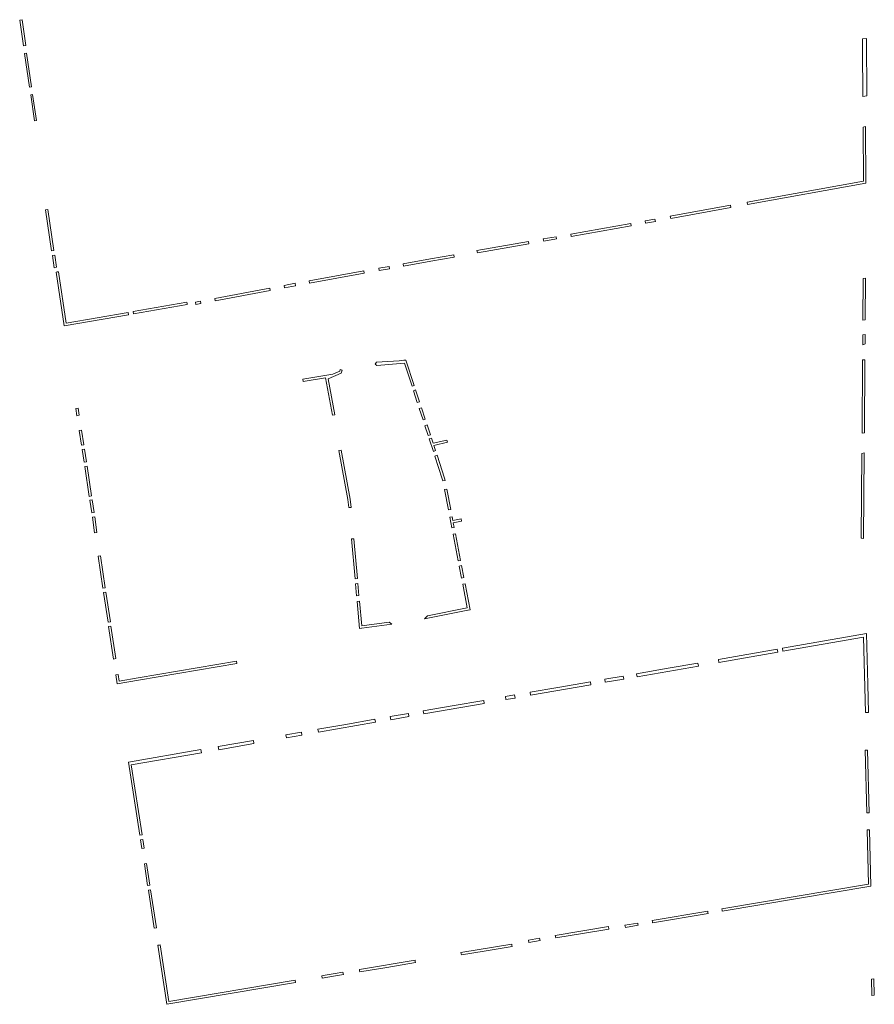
# Model space of a CAD drawing. Extents: x 212171 to 228808, y 571701 to 593093.
# Tile 68 of 97: x 223517 to 223698, y 585119 to 585327. Entities that reach past the tile are written whole.
import ezdxf

# ---------------------------------------------------------------- set-up
doc = ezdxf.new("R2010")
doc.units = 0
doc.layers.add('016 Alles planjaar 2023', color=72, linetype='Continuous', lineweight=20, true_color=0x1e90ff)

msp = doc.modelspace()

# ---------------------------------------------------------------- hatches: boundary and pattern name
at = {"layer": '016 Alles planjaar 2023', "true_color": 0x1e90ff}
h = msp.add_hatch(dxfattribs=at)
h.set_pattern_fill('DQ_CLEAR', color=72, style=0)
h.set_pattern_definition([])
h.paths.add_polyline_path([(223518.65, 585321.81), (223517.84, 585327.27), (223517.35, 585327.19), (223518.15, 585321.74), (223518.65, 585321.81)])
h = msp.add_hatch(dxfattribs=at)
h.set_pattern_fill('DQ_CLEAR', color=72, style=0)
h.set_pattern_definition([])
h.paths.add_polyline_path([(223695.67, 585321.12), (223695.74, 585311), (223696.57, 585311.18), (223696.53, 585323.31), (223695.67, 585323.2), (223695.67, 585321.12)])
h = msp.add_hatch(dxfattribs=at)
h.set_pattern_fill('DQ_CLEAR', color=72, style=0)
h.set_pattern_definition([])
h.paths.add_polyline_path([(223518.39, 585320.09), (223519.43, 585313.02), (223519.83, 585313.07), (223518.79, 585320.15), (223518.39, 585320.09)])
h = msp.add_hatch(dxfattribs=at)
h.set_pattern_fill('DQ_CLEAR', color=72, style=0)
h.set_pattern_definition([])
h.paths.add_polyline_path([(223520.49, 585305.85), (223520.89, 585305.91), (223520.08, 585311.41), (223519.68, 585311.34), (223520.49, 585305.85)])
h = msp.add_hatch(dxfattribs=at)
h.set_pattern_fill('DQ_CLEAR', color=72, style=0)
h.set_pattern_definition([])
h.paths.add_polyline_path([(223671.35, 585288.19), (223696.35, 585292.67), (223696.28, 585304.65), (223695.78, 585304.55), (223695.85, 585293.09), (223671.27, 585288.68), (223671.35, 585288.19)])
h = msp.add_hatch(dxfattribs=at)
h.set_pattern_fill('DQ_CLEAR', color=72, style=0)
h.set_pattern_definition([])
h.paths.add_polyline_path([(223654.98, 585285.67), (223655.08, 585285.18), (223667.79, 585287.53), (223667.7, 585288.02), (223654.98, 585285.67)])
h = msp.add_hatch(dxfattribs=at)
h.set_pattern_fill('DQ_CLEAR', color=72, style=0)
h.set_pattern_definition([])
h.paths.add_polyline_path([(223522.79, 585287.01), (223524.11, 585278.35), (223524.6, 585278.42), (223523.28, 585287.08), (223522.79, 585287.01)])
h = msp.add_hatch(dxfattribs=at)
h.set_pattern_fill('DQ_CLEAR', color=72, style=0)
h.set_pattern_definition([])
h.paths.add_polyline_path([(223633.96, 585281.91), (223634.04, 585281.42), (223646.7, 585283.66), (223646.61, 585284.16), (223633.96, 585281.91)])
h = msp.add_hatch(dxfattribs=at)
h.set_pattern_fill('DQ_CLEAR', color=72, style=0)
h.set_pattern_definition([])
h.paths.add_polyline_path([(223649.77, 585284.21), (223651.84, 585284.58), (223651.74, 585285.07), (223649.68, 585284.7), (223649.77, 585284.21)])
h = msp.add_hatch(dxfattribs=at)
h.set_pattern_fill('DQ_CLEAR', color=72, style=0)
h.set_pattern_definition([])
h.paths.add_polyline_path([(223630.81, 585281.35), (223628.13, 585280.88), (223628.22, 585280.39), (223630.89, 585280.86), (223630.81, 585281.35)])
h = msp.add_hatch(dxfattribs=at)
h.set_pattern_fill('DQ_CLEAR', color=72, style=0)
h.set_pattern_definition([])
h.paths.add_polyline_path([(223624.99, 585280.32), (223614.09, 585278.39), (223614.18, 585277.9), (223625.08, 585279.83), (223624.99, 585280.32)])
h = msp.add_hatch(dxfattribs=at)
h.set_pattern_fill('DQ_CLEAR', color=72, style=0)
h.set_pattern_definition([])
h.paths.add_polyline_path([(223524.75, 585277.46), (223524.26, 585277.38), (223524.65, 585274.79), (223525.15, 585274.87), (223524.75, 585277.46)])
h = msp.add_hatch(dxfattribs=at)
h.set_pattern_fill('DQ_CLEAR', color=72, style=0)
h.set_pattern_definition([])
h.paths.add_polyline_path([(223598.56, 585275.11), (223604.34, 585276.15), (223609.25, 585277.02), (223609.22, 585277.53), (223604.25, 585276.64), (223598.47, 585275.6), (223598.56, 585275.11)])
h = msp.add_hatch(dxfattribs=at)
h.set_pattern_fill('DQ_CLEAR', color=72, style=0)
h.set_pattern_definition([])
h.paths.add_polyline_path([(223593.3, 585274.67), (223593.39, 585274.18), (223595.57, 585274.57), (223595.48, 585275.06), (223593.3, 585274.67)])
h = msp.add_hatch(dxfattribs=at)
h.set_pattern_fill('DQ_CLEAR', color=72, style=0)
h.set_pattern_definition([])
h.paths.add_polyline_path([(223540.28, 585265.31), (223527.21, 585263.05), (223525.54, 585273.94), (223525.3, 585273.91), (223525.05, 585273.87), (223526.79, 585262.47), (223540.37, 585264.82), (223540.28, 585265.31)])
h = msp.add_hatch(dxfattribs=at)
h.set_pattern_fill('DQ_CLEAR', color=72, style=0)
h.set_pattern_definition([])
h.paths.add_polyline_path([(223578.58, 585272.01), (223578.67, 585271.52), (223584.45, 585272.57), (223590.25, 585273.62), (223590.16, 585274.11), (223584.36, 585273.06), (223578.58, 585272.01)])
h = msp.add_hatch(dxfattribs=at)
h.set_pattern_fill('DQ_CLEAR', color=72, style=0)
h.set_pattern_definition([])
h.paths.add_polyline_path([(223575.64, 585271.48), (223573.29, 585271.04), (223573.38, 585270.55), (223575.73, 585270.98), (223575.64, 585271.48)])
h = msp.add_hatch(dxfattribs=at)
h.set_pattern_fill('DQ_CLEAR', color=72, style=0)
h.set_pattern_definition([])
h.paths.add_polyline_path([(223695.74, 585263.68), (223696.24, 585263.78), (223696.32, 585272.59), (223695.82, 585272.5), (223695.74, 585263.68)])
h = msp.add_hatch(dxfattribs=at)
h.set_pattern_fill('DQ_CLEAR', color=72, style=0)
h.set_pattern_definition([])
h.paths.add_polyline_path([(223558.6, 585268.28), (223558.69, 585267.79), (223570.34, 585269.98), (223570.24, 585270.47), (223558.6, 585268.28)])
h = msp.add_hatch(dxfattribs=at)
h.set_pattern_fill('DQ_CLEAR', color=72, style=0)
h.set_pattern_definition([])
h.paths.add_polyline_path([(223541.35, 585265.49), (223541.43, 585265), (223552.8, 585266.97), (223552.76, 585267.21), (223552.71, 585267.46), (223541.35, 585265.49)])
h = msp.add_hatch(dxfattribs=at)
h.set_pattern_fill('DQ_CLEAR', color=72, style=0)
h.set_pattern_definition([])
h.paths.add_polyline_path([(223555.61, 585267.72), (223554.52, 585267.52), (223554.61, 585267.02), (223555.7, 585267.23), (223555.61, 585267.72)])
h = msp.add_hatch(dxfattribs=at)
h.set_pattern_fill('DQ_CLEAR', color=72, style=0)
h.set_pattern_definition([])
h.paths.add_polyline_path([(223695.7, 585258.48), (223696.2, 585258.64), (223696.22, 585260.66), (223695.72, 585260.57), (223695.7, 585258.48)])
h = msp.add_hatch(dxfattribs=at)
h.set_pattern_fill('DQ_CLEAR', color=72, style=0)
h.set_pattern_definition([])
h.paths.add_polyline_path([(223592.53, 585254.35), (223592.9, 585254.11), (223598.74, 585254.59), (223600.35, 585249.68), (223600.82, 585249.84), (223599.06, 585255.22), (223598.65, 585255.19), (223597.65, 585255.11), (223592.83, 585254.76), (223592.53, 585254.35)])
h = msp.add_hatch(dxfattribs=at)
h.set_pattern_fill('DQ_CLEAR', color=72, style=0)
h.set_pattern_definition([])
h.paths.add_polyline_path([(223696.05, 585239.86), (223696.17, 585255.26), (223695.67, 585255.26), (223695.55, 585239.78), (223696.05, 585239.86)])
h = msp.add_hatch(dxfattribs=at)
h.set_pattern_fill('DQ_CLEAR', color=72, style=0)
h.set_pattern_definition([])
h.paths.add_polyline_path([(223585.6, 585253.08), (223585.18, 585253.24), (223585.05, 585252.89), (223583.62, 585252.25), (223577.26, 585251.19), (223577.34, 585250.7), (223582.04, 585251.48), (223583.5, 585243.57), (223583.99, 585243.66), (223582.59, 585251.24), (223585.34, 585252.47), (223585.6, 585253.08)])
h = msp.add_hatch(dxfattribs=at)
h.set_pattern_fill('DQ_CLEAR', color=72, style=0)
h.set_pattern_definition([])
h.paths.add_polyline_path([(223601.94, 585246.42), (223601.12, 585248.92), (223600.65, 585248.76), (223601.47, 585246.26), (223601.94, 585246.42)])
h = msp.add_hatch(dxfattribs=at)
h.set_pattern_fill('DQ_CLEAR', color=72, style=0)
h.set_pattern_definition([])
h.paths.add_polyline_path([(223529.71, 585245.05), (223529.21, 585244.98), (223529.42, 585243.47), (223529.92, 585243.55), (223529.71, 585245.05)])
h = msp.add_hatch(dxfattribs=at)
h.set_pattern_fill('DQ_CLEAR', color=72, style=0)
h.set_pattern_definition([])
h.paths.add_polyline_path([(223601.88, 585245), (223602.68, 585242.56), (223603.15, 585242.71), (223602.35, 585245.16), (223601.88, 585245)])
h = msp.add_hatch(dxfattribs=at)
h.set_pattern_fill('DQ_CLEAR', color=72, style=0)
h.set_pattern_definition([])
h.paths.add_polyline_path([(223603.08, 585241.35), (223603.76, 585239.25), (223604.24, 585239.4), (223603.55, 585241.51), (223603.08, 585241.35)])
h = msp.add_hatch(dxfattribs=at)
h.set_pattern_fill('DQ_CLEAR', color=72, style=0)
h.set_pattern_definition([])
h.paths.add_polyline_path([(223530.92, 585237.3), (223530.42, 585240.43), (223529.92, 585240.35), (223530.43, 585237.22), (223530.92, 585237.3)])
h = msp.add_hatch(dxfattribs=at)
h.set_pattern_fill('DQ_CLEAR', color=72, style=0)
h.set_pattern_definition([])
h.paths.add_polyline_path([(223603.99, 585238.55), (223604.86, 585235.91), (223605.33, 585236.07), (223604.97, 585237.17), (223607.83, 585237.83), (223607.72, 585238.32), (223604.81, 585237.65), (223604.47, 585238.7), (223603.99, 585238.55)])
h = msp.add_hatch(dxfattribs=at)
h.set_pattern_fill('DQ_CLEAR', color=72, style=0)
h.set_pattern_definition([])
h.paths.add_polyline_path([(223530.58, 585236.29), (223530.99, 585233.61), (223531.48, 585233.69), (223531.07, 585236.36), (223530.58, 585236.29)])
h = msp.add_hatch(dxfattribs=at)
h.set_pattern_fill('DQ_CLEAR', color=72, style=0)
h.set_pattern_definition([])
h.paths.add_polyline_path([(223586.96, 585224.01), (223587.46, 585224.06), (223587.29, 585225.8), (223585.37, 585236.18), (223584.88, 585236.09), (223586.8, 585225.73), (223586.96, 585224.01)])
h = msp.add_hatch(dxfattribs=at)
h.set_pattern_fill('DQ_CLEAR', color=72, style=0)
h.set_pattern_definition([])
h.paths.add_polyline_path([(223695.36, 585217.55), (223695.48, 585217.57), (223695.86, 585217.51), (223696.01, 585235.59), (223695.51, 585235.5), (223695.36, 585217.55)])
h = msp.add_hatch(dxfattribs=at)
h.set_pattern_fill('DQ_CLEAR', color=72, style=0)
h.set_pattern_definition([])
h.paths.add_polyline_path([(223605.66, 585235.08), (223605.18, 585234.92), (223606.76, 585230.12), (223606.84, 585229.65), (223607.33, 585229.73), (223607.24, 585230.24), (223605.66, 585235.08)])
h = msp.add_hatch(dxfattribs=at)
h.set_pattern_fill('DQ_CLEAR', color=72, style=0)
h.set_pattern_definition([])
h.paths.add_polyline_path([(223532.57, 585226.48), (223531.62, 585232.76), (223531.12, 585232.68), (223532.07, 585226.4), (223532.57, 585226.48)])
h = msp.add_hatch(dxfattribs=at)
h.set_pattern_fill('DQ_CLEAR', color=72, style=0)
h.set_pattern_definition([])
h.paths.add_polyline_path([(223608.05, 585223.52), (223608.54, 585223.62), (223607.71, 585227.92), (223607.22, 585227.83), (223608.05, 585223.52)])
h = msp.add_hatch(dxfattribs=at)
h.set_pattern_fill('DQ_CLEAR', color=72, style=0)
h.set_pattern_definition([])
h.paths.add_polyline_path([(223532.2, 585225.59), (223532.6, 585222.9), (223533.1, 585222.97), (223532.7, 585225.66), (223532.2, 585225.59)])
h = msp.add_hatch(dxfattribs=at)
h.set_pattern_fill('DQ_CLEAR', color=72, style=0)
h.set_pattern_definition([])
h.paths.add_polyline_path([(223532.73, 585221.97), (223533.19, 585218.68), (223533.69, 585218.75), (223533.23, 585222.04), (223532.73, 585221.97)])
h = msp.add_hatch(dxfattribs=at)
h.set_pattern_fill('DQ_CLEAR', color=72, style=0)
h.set_pattern_definition([])
h.paths.add_polyline_path([(223608.99, 585221.27), (223608.83, 585222.09), (223608.34, 585222), (223608.78, 585219.72), (223609.27, 585219.81), (223609.08, 585220.78), (223610.83, 585221.12), (223610.73, 585221.61), (223608.99, 585221.27)])
h = msp.add_hatch(dxfattribs=at)
h.set_pattern_fill('DQ_CLEAR', color=72, style=0)
h.set_pattern_definition([])
h.paths.add_polyline_path([(223588.81, 585208.99), (223588.04, 585217.44), (223587.54, 585217.4), (223588.31, 585208.94), (223588.81, 585208.99)])
h = msp.add_hatch(dxfattribs=at)
h.set_pattern_fill('DQ_CLEAR', color=72, style=0)
h.set_pattern_definition([])
h.paths.add_polyline_path([(223609.53, 585218.48), (223609.04, 585218.39), (223610.12, 585212.74), (223610.61, 585212.83), (223609.53, 585218.48)])
h = msp.add_hatch(dxfattribs=at)
h.set_pattern_fill('DQ_CLEAR', color=72, style=0)
h.set_pattern_definition([])
h.paths.add_polyline_path([(223535.45, 585207.02), (223534.41, 585213.82), (223533.92, 585213.74), (223534.96, 585206.94), (223535.45, 585207.02)])
h = msp.add_hatch(dxfattribs=at)
h.set_pattern_fill('DQ_CLEAR', color=72, style=0)
h.set_pattern_definition([])
h.paths.add_polyline_path([(223610.82, 585211.74), (223610.33, 585211.65), (223610.82, 585209.1), (223611.31, 585209.2), (223610.82, 585211.74)])
h = msp.add_hatch(dxfattribs=at)
h.set_pattern_fill('DQ_CLEAR', color=72, style=0)
h.set_pattern_definition([])
h.paths.add_polyline_path([(223536.53, 585199.82), (223535.58, 585206.14), (223535.09, 585206.06), (223536.04, 585199.75), (223536.53, 585199.82)])
h = msp.add_hatch(dxfattribs=at)
h.set_pattern_fill('DQ_CLEAR', color=72, style=0)
h.set_pattern_definition([])
h.paths.add_polyline_path([(223588.4, 585207.92), (223588.63, 585205.38), (223589.13, 585205.43), (223588.9, 585207.97), (223588.4, 585207.92)])
h = msp.add_hatch(dxfattribs=at)
h.set_pattern_fill('DQ_CLEAR', color=72, style=0)
h.set_pattern_definition([])
h.paths.add_polyline_path([(223612.03, 585202.79), (223603.59, 585201.08), (223602.98, 585200.45), (223612.13, 585202.3), (223612.2, 585202.32), (223612.62, 585202.4), (223611.57, 585207.87), (223611.08, 585207.78), (223612.03, 585202.79)])
h = msp.add_hatch(dxfattribs=at)
h.set_pattern_fill('DQ_CLEAR', color=72, style=0)
h.set_pattern_definition([])
h.paths.add_polyline_path([(223596.1, 585199.36), (223595.51, 585199.79), (223589.71, 585199.02), (223589.24, 585204.19), (223588.75, 585204.15), (223589.26, 585198.45), (223589.65, 585198.51), (223589.76, 585198.52), (223596.1, 585199.36)])
h = msp.add_hatch(dxfattribs=at)
h.set_pattern_fill('DQ_CLEAR', color=72, style=0)
h.set_pattern_definition([])
h.paths.add_polyline_path([(223537.7, 585192.05), (223536.66, 585198.94), (223536.17, 585198.86), (223537.21, 585191.97), (223537.7, 585192.05)])
h = msp.add_hatch(dxfattribs=at)
h.set_pattern_fill('DQ_CLEAR', color=72, style=0)
h.set_pattern_definition([])
h.paths.add_polyline_path([(223696.93, 585180.66), (223696.78, 585186.65), (223696.51, 585197.36), (223678.71, 585194.25), (223678.82, 585193.61), (223695.87, 585196.59), (223696.28, 585180.66), (223696.93, 585180.66)])
h = msp.add_hatch(dxfattribs=at)
h.set_pattern_fill('DQ_CLEAR', color=72, style=0)
h.set_pattern_definition([])
h.paths.add_polyline_path([(223665.17, 585191.89), (223665.28, 585191.25), (223677.71, 585193.42), (223677.6, 585194.06), (223665.17, 585191.89)])
h = msp.add_hatch(dxfattribs=at)
h.set_pattern_fill('DQ_CLEAR', color=72, style=0)
h.set_pattern_definition([])
h.paths.add_polyline_path([(223542.51, 585187.49), (223563.29, 585191.06), (223563.21, 585191.55), (223542.43, 585187.98), (223538.42, 585187.29), (223538.21, 585188.69), (223537.71, 585188.62), (223538, 585186.71), (223542.51, 585187.49)])
h = msp.add_hatch(dxfattribs=at)
h.set_pattern_fill('DQ_CLEAR', color=72, style=0)
h.set_pattern_definition([])
h.paths.add_polyline_path([(223660.83, 585191.13), (223654.54, 585190.04), (223647.83, 585188.87), (223647.95, 585188.22), (223660.95, 585190.49), (223660.83, 585191.13)])
h = msp.add_hatch(dxfattribs=at)
h.set_pattern_fill('DQ_CLEAR', color=72, style=0)
h.set_pattern_definition([])
h.paths.add_polyline_path([(223645.02, 585188.38), (223641.11, 585187.69), (223641.21, 585187.05), (223645.13, 585187.73), (223645.02, 585188.38)])
h = msp.add_hatch(dxfattribs=at)
h.set_pattern_fill('DQ_CLEAR', color=72, style=0)
h.set_pattern_definition([])
h.paths.add_polyline_path([(223625.45, 585184.3), (223638.2, 585186.53), (223638.09, 585187.17), (223631.18, 585185.96), (223625.34, 585184.94), (223625.45, 585184.3)])
h = msp.add_hatch(dxfattribs=at)
h.set_pattern_fill('DQ_CLEAR', color=72, style=0)
h.set_pattern_definition([])
h.paths.add_polyline_path([(223615.61, 585182.59), (223615.51, 585183.23), (223608.85, 585182.07), (223602.74, 585181.01), (223602.85, 585180.36), (223615.61, 585182.59)])
h = msp.add_hatch(dxfattribs=at)
h.set_pattern_fill('DQ_CLEAR', color=72, style=0)
h.set_pattern_definition([])
h.paths.add_polyline_path([(223622.14, 585183.72), (223622.03, 585184.37), (223620.12, 585184.04), (223620.23, 585183.39), (223622.14, 585183.72)])
h = msp.add_hatch(dxfattribs=at)
h.set_pattern_fill('DQ_CLEAR', color=72, style=0)
h.set_pattern_definition([])
h.paths.add_polyline_path([(223580.53, 585176.48), (223592.6, 585178.58), (223592.48, 585179.22), (223586.36, 585178.15), (223580.42, 585177.12), (223580.53, 585176.48)])
h = msp.add_hatch(dxfattribs=at)
h.set_pattern_fill('DQ_CLEAR', color=72, style=0)
h.set_pattern_definition([])
h.paths.add_polyline_path([(223599.59, 585180.46), (223595.74, 585179.79), (223595.85, 585179.14), (223599.7, 585179.82), (223599.59, 585180.46)])
h = msp.add_hatch(dxfattribs=at)
h.set_pattern_fill('DQ_CLEAR', color=72, style=0)
h.set_pattern_definition([])
h.paths.add_polyline_path([(223573.66, 585175.94), (223573.77, 585175.3), (223577.06, 585175.87), (223576.95, 585176.52), (223573.66, 585175.94)])
h = msp.add_hatch(dxfattribs=at)
h.set_pattern_fill('DQ_CLEAR', color=72, style=0)
h.set_pattern_definition([])
h.paths.add_polyline_path([(223555.79, 585172.15), (223555.67, 585172.82), (223540.4, 585170.18), (223542.79, 585154.71), (223543.25, 585154.78), (223540.96, 585169.59), (223555.79, 585172.15)])
h = msp.add_hatch(dxfattribs=at)
h.set_pattern_fill('DQ_CLEAR', color=72, style=0)
h.set_pattern_definition([])
h.paths.add_polyline_path([(223559.37, 585173.45), (223559.48, 585172.79), (223566.91, 585174.07), (223566.79, 585174.74), (223559.37, 585173.45)])
h = msp.add_hatch(dxfattribs=at)
h.set_pattern_fill('DQ_CLEAR', color=72, style=0)
h.set_pattern_definition([])
h.paths.add_polyline_path([(223696.48, 585172.72), (223696.23, 585172.71), (223696.57, 585159.44), (223696.82, 585159.45), (223697.07, 585159.45), (223696.73, 585172.72), (223696.48, 585172.72)])
h = msp.add_hatch(dxfattribs=at)
h.set_pattern_fill('DQ_CLEAR', color=72, style=0)
h.set_pattern_definition([])
h.paths.add_polyline_path([(223665.95, 585138.85), (223665.98, 585138.6), (223697.44, 585143.89), (223697.15, 585155.85), (223696.9, 585155.85), (223696.65, 585155.85), (223696.93, 585144.31), (223665.91, 585139.1), (223665.95, 585138.85)])
h = msp.add_hatch(dxfattribs=at)
h.set_pattern_fill('DQ_CLEAR', color=72, style=0)
h.set_pattern_definition([])
h.paths.add_polyline_path([(223542.94, 585153.72), (223543.22, 585151.9), (223543.68, 585151.97), (223543.4, 585153.8), (223542.94, 585153.72)])
h = msp.add_hatch(dxfattribs=at)
h.set_pattern_fill('DQ_CLEAR', color=72, style=0)
h.set_pattern_definition([])
h.paths.add_polyline_path([(223544.89, 585144.1), (223544.18, 585148.7), (223543.72, 585148.63), (223544.42, 585144.02), (223544.89, 585144.1)])
h = msp.add_hatch(dxfattribs=at)
h.set_pattern_fill('DQ_CLEAR', color=72, style=0)
h.set_pattern_definition([])
h.paths.add_polyline_path([(223544.57, 585143.05), (223545.79, 585135.02), (223546.26, 585135.09), (223545.03, 585143.12), (223544.57, 585143.05)])
h = msp.add_hatch(dxfattribs=at)
h.set_pattern_fill('DQ_CLEAR', color=72, style=0)
h.set_pattern_definition([])
h.paths.add_polyline_path([(223651.26, 585136.14), (223662.98, 585138.1), (223662.95, 585138.35), (223662.9, 585138.59), (223651.18, 585136.63), (223651.22, 585136.39), (223651.26, 585136.14)])
h = msp.add_hatch(dxfattribs=at)
h.set_pattern_fill('DQ_CLEAR', color=72, style=0)
h.set_pattern_definition([])
h.paths.add_polyline_path([(223630.74, 585132.96), (223636.4, 585133.91), (223642.01, 585134.84), (223641.92, 585135.34), (223630.65, 585133.45), (223630.74, 585132.96)])
h = msp.add_hatch(dxfattribs=at)
h.set_pattern_fill('DQ_CLEAR', color=72, style=0)
h.set_pattern_definition([])
h.paths.add_polyline_path([(223648.13, 585135.87), (223648.09, 585136.11), (223645.4, 585135.67), (223645.45, 585135.42), (223645.48, 585135.17), (223648.18, 585135.62), (223648.13, 585135.87)])
h = msp.add_hatch(dxfattribs=at)
h.set_pattern_fill('DQ_CLEAR', color=72, style=0)
h.set_pattern_definition([])
h.paths.add_polyline_path([(223575.64, 585124.01), (223548.92, 585119.49), (223547.07, 585131.47), (223546.82, 585131.44), (223546.57, 585131.4), (223548.5, 585118.91), (223575.73, 585123.52), (223575.64, 585124.01)])
h = msp.add_hatch(dxfattribs=at)
h.set_pattern_fill('DQ_CLEAR', color=72, style=0)
h.set_pattern_definition([])
h.paths.add_polyline_path([(223610.75, 585129.62), (223610.79, 585129.37), (223615.64, 585130.18), (223621.53, 585131.17), (223621.48, 585131.41), (223621.44, 585131.66), (223610.71, 585129.86), (223610.75, 585129.62)])
h = msp.add_hatch(dxfattribs=at)
h.set_pattern_fill('DQ_CLEAR', color=72, style=0)
h.set_pattern_definition([])
h.paths.add_polyline_path([(223627.35, 585132.9), (223624.98, 585132.5), (223625.06, 585132.01), (223627.43, 585132.41), (223627.35, 585132.9)])
h = msp.add_hatch(dxfattribs=at)
h.set_pattern_fill('DQ_CLEAR', color=72, style=0)
h.set_pattern_definition([])
h.paths.add_polyline_path([(223601.02, 585127.99), (223600.98, 585128.24), (223589.23, 585126.27), (223589.27, 585126.02), (223589.32, 585125.77), (223595.04, 585126.73), (223601.07, 585127.74), (223601.02, 585127.99)])
h = msp.add_hatch(dxfattribs=at)
h.set_pattern_fill('DQ_CLEAR', color=72, style=0)
h.set_pattern_definition([])
h.paths.add_polyline_path([(223585.82, 585125.19), (223585.73, 585125.68), (223584.1, 585125.4), (223581.53, 585124.99), (223581.28, 585124.95), (223581.37, 585124.46), (223584.18, 585124.91), (223585.82, 585125.19)])
h = msp.add_hatch(dxfattribs=at)
h.set_pattern_fill('DQ_CLEAR', color=72, style=0)
h.set_pattern_definition([])
h.paths.add_polyline_path([(223698.15, 585120.85), (223698.07, 585124.3), (223697.57, 585124.2), (223697.65, 585120.78), (223698.15, 585120.85)])

# ---------------------------------------------------------------- linework, layer by layer
at = {"layer": '016 Alles planjaar 2023', "color": 14, "true_color": 0x004000}
for points in [[(223518.65, 585321.81), (223517.84, 585327.27), (223517.35, 585327.19), (223518.15, 585321.74), (223518.65, 585321.81)], [(223695.67, 585321.12), (223695.74, 585311), (223696.57, 585311.18), (223696.53, 585323.31), (223695.67, 585323.2), (223695.67, 585321.12)], [(223518.39, 585320.09), (223519.43, 585313.02), (223519.83, 585313.07), (223518.79, 585320.15), (223518.39, 585320.09)], [(223520.49, 585305.85), (223520.89, 585305.91), (223520.08, 585311.41), (223519.68, 585311.34), (223520.49, 585305.85)], [(223671.35, 585288.19), (223696.35, 585292.67), (223696.28, 585304.65), (223695.78, 585304.55), (223695.85, 585293.09), (223671.27, 585288.68), (223671.35, 585288.19)], [(223654.98, 585285.67), (223655.08, 585285.18), (223667.79, 585287.53), (223667.7, 585288.02), (223654.98, 585285.67)], [(223522.79, 585287.01), (223524.11, 585278.35), (223524.6, 585278.42), (223523.28, 585287.08), (223522.79, 585287.01)], [(223633.96, 585281.91), (223634.04, 585281.42), (223646.7, 585283.66), (223646.61, 585284.16), (223633.96, 585281.91)], [(223649.77, 585284.21), (223651.84, 585284.58), (223651.74, 585285.07), (223649.68, 585284.7), (223649.77, 585284.21)], [(223630.81, 585281.35), (223628.13, 585280.88), (223628.22, 585280.39), (223630.89, 585280.86), (223630.81, 585281.35)], [(223624.99, 585280.32), (223614.09, 585278.39), (223614.18, 585277.9), (223625.08, 585279.83), (223624.99, 585280.32)], [(223524.75, 585277.46), (223524.26, 585277.38), (223524.65, 585274.79), (223525.15, 585274.87), (223524.75, 585277.46)], [(223598.56, 585275.11), (223604.34, 585276.15), (223609.25, 585277.02), (223609.22, 585277.53), (223604.25, 585276.64), (223598.47, 585275.6), (223598.56, 585275.11)], [(223593.3, 585274.67), (223593.39, 585274.18), (223595.57, 585274.57), (223595.48, 585275.06), (223593.3, 585274.67)], [(223540.28, 585265.31), (223527.21, 585263.05), (223525.54, 585273.94), (223525.3, 585273.91), (223525.05, 585273.87), (223526.79, 585262.47), (223540.37, 585264.82), (223540.28, 585265.31)], [(223578.58, 585272.01), (223578.67, 585271.52), (223584.45, 585272.57), (223590.25, 585273.62), (223590.16, 585274.11), (223584.36, 585273.06), (223578.58, 585272.01)], [(223575.64, 585271.48), (223573.29, 585271.04), (223573.38, 585270.55), (223575.73, 585270.98), (223575.64, 585271.48)], [(223695.74, 585263.68), (223696.24, 585263.78), (223696.32, 585272.59), (223695.82, 585272.5), (223695.74, 585263.68)], [(223558.6, 585268.28), (223558.69, 585267.79), (223570.34, 585269.98), (223570.24, 585270.47), (223558.6, 585268.28)], [(223541.35, 585265.49), (223541.43, 585265), (223552.8, 585266.97), (223552.76, 585267.21), (223552.71, 585267.46), (223541.35, 585265.49)], [(223555.61, 585267.72), (223554.52, 585267.52), (223554.61, 585267.02), (223555.7, 585267.23), (223555.61, 585267.72)], [(223695.7, 585258.48), (223696.2, 585258.64), (223696.22, 585260.66), (223695.72, 585260.57), (223695.7, 585258.48)], [(223592.53, 585254.35), (223592.9, 585254.11), (223598.74, 585254.59), (223600.35, 585249.68), (223600.82, 585249.84), (223599.06, 585255.22), (223598.65, 585255.19), (223597.65, 585255.11), (223592.83, 585254.76), (223592.53, 585254.35)], [(223696.05, 585239.86), (223696.17, 585255.26), (223695.67, 585255.26), (223695.55, 585239.78), (223696.05, 585239.86)], [(223585.6, 585253.08), (223585.18, 585253.24), (223585.05, 585252.89), (223583.62, 585252.25), (223577.26, 585251.19), (223577.34, 585250.7), (223582.04, 585251.48), (223583.5, 585243.57), (223583.99, 585243.66), (223582.59, 585251.24), (223585.34, 585252.47), (223585.6, 585253.08)], [(223601.94, 585246.42), (223601.12, 585248.92), (223600.65, 585248.76), (223601.47, 585246.26), (223601.94, 585246.42)], [(223529.71, 585245.05), (223529.21, 585244.98), (223529.42, 585243.47), (223529.92, 585243.55), (223529.71, 585245.05)], [(223601.88, 585245), (223602.68, 585242.56), (223603.15, 585242.71), (223602.35, 585245.16), (223601.88, 585245)], [(223603.08, 585241.35), (223603.76, 585239.25), (223604.24, 585239.4), (223603.55, 585241.51), (223603.08, 585241.35)], [(223530.92, 585237.3), (223530.42, 585240.43), (223529.92, 585240.35), (223530.43, 585237.22), (223530.92, 585237.3)], [(223603.99, 585238.55), (223604.86, 585235.91), (223605.33, 585236.07), (223604.97, 585237.17), (223607.83, 585237.83), (223607.72, 585238.32), (223604.81, 585237.65), (223604.47, 585238.7), (223603.99, 585238.55)], [(223530.58, 585236.29), (223530.99, 585233.61), (223531.48, 585233.69), (223531.07, 585236.36), (223530.58, 585236.29)], [(223586.96, 585224.01), (223587.46, 585224.06), (223587.29, 585225.8), (223585.37, 585236.18), (223584.88, 585236.09), (223586.8, 585225.73), (223586.96, 585224.01)], [(223695.36, 585217.55), (223695.48, 585217.57), (223695.86, 585217.51), (223696.01, 585235.59), (223695.51, 585235.5), (223695.36, 585217.55)], [(223605.66, 585235.08), (223605.18, 585234.92), (223606.76, 585230.12), (223606.84, 585229.65), (223607.33, 585229.73), (223607.24, 585230.24), (223605.66, 585235.08)], [(223532.57, 585226.48), (223531.62, 585232.76), (223531.12, 585232.68), (223532.07, 585226.4), (223532.57, 585226.48)], [(223608.05, 585223.52), (223608.54, 585223.62), (223607.71, 585227.92), (223607.22, 585227.83), (223608.05, 585223.52)], [(223532.2, 585225.59), (223532.6, 585222.9), (223533.1, 585222.97), (223532.7, 585225.66), (223532.2, 585225.59)], [(223532.73, 585221.97), (223533.19, 585218.68), (223533.69, 585218.75), (223533.23, 585222.04), (223532.73, 585221.97)], [(223608.99, 585221.27), (223608.83, 585222.09), (223608.34, 585222), (223608.78, 585219.72), (223609.27, 585219.81), (223609.08, 585220.78), (223610.83, 585221.12), (223610.73, 585221.61), (223608.99, 585221.27)], [(223588.81, 585208.99), (223588.04, 585217.44), (223587.54, 585217.4), (223588.31, 585208.94), (223588.81, 585208.99)], [(223609.53, 585218.48), (223609.04, 585218.39), (223610.12, 585212.74), (223610.61, 585212.83), (223609.53, 585218.48)], [(223535.45, 585207.02), (223534.41, 585213.82), (223533.92, 585213.74), (223534.96, 585206.94), (223535.45, 585207.02)], [(223610.82, 585211.74), (223610.33, 585211.65), (223610.82, 585209.1), (223611.31, 585209.2), (223610.82, 585211.74)], [(223536.53, 585199.82), (223535.58, 585206.14), (223535.09, 585206.06), (223536.04, 585199.75), (223536.53, 585199.82)], [(223588.4, 585207.92), (223588.63, 585205.38), (223589.13, 585205.43), (223588.9, 585207.97), (223588.4, 585207.92)], [(223612.03, 585202.79), (223603.59, 585201.08), (223602.98, 585200.45), (223612.13, 585202.3), (223612.2, 585202.32), (223612.62, 585202.4), (223611.57, 585207.87), (223611.08, 585207.78), (223612.03, 585202.79)], [(223596.1, 585199.36), (223595.51, 585199.79), (223589.71, 585199.02), (223589.24, 585204.19), (223588.75, 585204.15), (223589.26, 585198.45), (223589.65, 585198.51), (223589.76, 585198.52), (223596.1, 585199.36)], [(223537.7, 585192.05), (223536.66, 585198.94), (223536.17, 585198.86), (223537.21, 585191.97), (223537.7, 585192.05)], [(223696.93, 585180.66), (223696.78, 585186.65), (223696.51, 585197.36), (223678.71, 585194.25), (223678.82, 585193.61), (223695.87, 585196.59), (223696.28, 585180.66), (223696.93, 585180.66)], [(223665.17, 585191.89), (223665.28, 585191.25), (223677.71, 585193.42), (223677.6, 585194.06), (223665.17, 585191.89)], [(223542.51, 585187.49), (223563.29, 585191.06), (223563.21, 585191.55), (223542.43, 585187.98), (223538.42, 585187.29), (223538.21, 585188.69), (223537.71, 585188.62), (223538, 585186.71), (223542.51, 585187.49)], [(223660.83, 585191.13), (223654.54, 585190.04), (223647.83, 585188.87), (223647.95, 585188.22), (223660.95, 585190.49), (223660.83, 585191.13)], [(223645.02, 585188.38), (223641.11, 585187.69), (223641.21, 585187.05), (223645.13, 585187.73), (223645.02, 585188.38)], [(223625.45, 585184.3), (223638.2, 585186.53), (223638.09, 585187.17), (223631.18, 585185.96), (223625.34, 585184.94), (223625.45, 585184.3)], [(223615.61, 585182.59), (223615.51, 585183.23), (223608.85, 585182.07), (223602.74, 585181.01), (223602.85, 585180.36), (223615.61, 585182.59)], [(223622.14, 585183.72), (223622.03, 585184.37), (223620.12, 585184.04), (223620.23, 585183.39), (223622.14, 585183.72)], [(223580.53, 585176.48), (223592.6, 585178.58), (223592.48, 585179.22), (223586.36, 585178.15), (223580.42, 585177.12), (223580.53, 585176.48)], [(223599.59, 585180.46), (223595.74, 585179.79), (223595.85, 585179.14), (223599.7, 585179.82), (223599.59, 585180.46)], [(223573.66, 585175.94), (223573.77, 585175.3), (223577.06, 585175.87), (223576.95, 585176.52), (223573.66, 585175.94)], [(223555.79, 585172.15), (223555.67, 585172.82), (223540.4, 585170.18), (223542.79, 585154.71), (223543.25, 585154.78), (223540.96, 585169.59), (223555.79, 585172.15)], [(223559.37, 585173.45), (223559.48, 585172.79), (223566.91, 585174.07), (223566.79, 585174.74), (223559.37, 585173.45)], [(223696.48, 585172.72), (223696.23, 585172.71), (223696.57, 585159.44), (223696.82, 585159.45), (223697.07, 585159.45), (223696.73, 585172.72), (223696.48, 585172.72)], [(223665.95, 585138.85), (223665.98, 585138.6), (223697.44, 585143.89), (223697.15, 585155.85), (223696.9, 585155.85), (223696.65, 585155.85), (223696.93, 585144.31), (223665.91, 585139.1), (223665.95, 585138.85)], [(223542.94, 585153.72), (223543.22, 585151.9), (223543.68, 585151.97), (223543.4, 585153.8), (223542.94, 585153.72)], [(223544.89, 585144.1), (223544.18, 585148.7), (223543.72, 585148.63), (223544.42, 585144.02), (223544.89, 585144.1)], [(223544.57, 585143.05), (223545.79, 585135.02), (223546.26, 585135.09), (223545.03, 585143.12), (223544.57, 585143.05)], [(223651.26, 585136.14), (223662.98, 585138.1), (223662.95, 585138.35), (223662.9, 585138.59), (223651.18, 585136.63), (223651.22, 585136.39), (223651.26, 585136.14)], [(223630.74, 585132.96), (223636.4, 585133.91), (223642.01, 585134.84), (223641.92, 585135.34), (223630.65, 585133.45), (223630.74, 585132.96)], [(223648.13, 585135.87), (223648.09, 585136.11), (223645.4, 585135.67), (223645.45, 585135.42), (223645.48, 585135.17), (223648.18, 585135.62), (223648.13, 585135.87)], [(223575.64, 585124.01), (223548.92, 585119.49), (223547.07, 585131.47), (223546.82, 585131.44), (223546.57, 585131.4), (223548.5, 585118.91), (223575.73, 585123.52), (223575.64, 585124.01)], [(223610.75, 585129.62), (223610.79, 585129.37), (223615.64, 585130.18), (223621.53, 585131.17), (223621.48, 585131.41), (223621.44, 585131.66), (223610.71, 585129.86), (223610.75, 585129.62)], [(223627.35, 585132.9), (223624.98, 585132.5), (223625.06, 585132.01), (223627.43, 585132.41), (223627.35, 585132.9)], [(223601.02, 585127.99), (223600.98, 585128.24), (223589.23, 585126.27), (223589.27, 585126.02), (223589.32, 585125.77), (223595.04, 585126.73), (223601.07, 585127.74), (223601.02, 585127.99)], [(223585.82, 585125.19), (223585.73, 585125.68), (223584.1, 585125.4), (223581.53, 585124.99), (223581.28, 585124.95), (223581.37, 585124.46), (223584.18, 585124.91), (223585.82, 585125.19)], [(223698.15, 585120.85), (223698.07, 585124.3), (223697.57, 585124.2), (223697.65, 585120.78), (223698.15, 585120.85)]]:
    msp.add_lwpolyline(points, close=True, dxfattribs=at)

doc.saveas('drawing.dxf')
